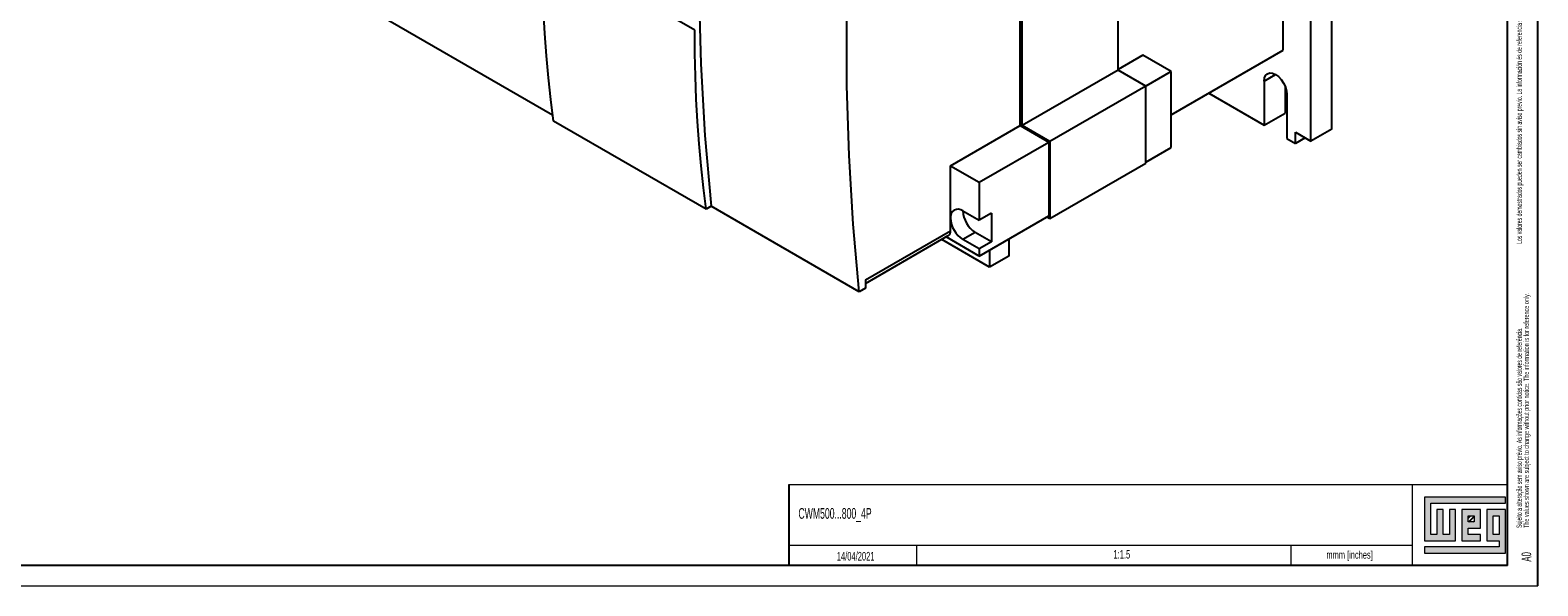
# Model space of a CAD drawing. Header units: millimetres. Extents: x 0 to 1784, y 0 to 1262.
# Tile 4 of 8: x 1225 to 1784, y 0 to 206. Entities that reach past the tile are written whole.
import ezdxf

# ---------------------------------------------------------------- set-up
doc = ezdxf.new("R2010")
doc.units = ezdxf.units.MM
doc.header["$LTSCALE"] = 1.5
doc.layers.add('FORMATO', color=7, linetype='Continuous')
doc.layers.add('LEGENDA', color=7, linetype='Continuous')
doc.styles.add('SLDTEXTSTYLE1', font='TXT', dxfattribs={"width": 0.605})
doc.styles.add('SLDTEXTSTYLE2', font='TXT', dxfattribs={"width": 0.569583})

# ---------------------------------------------------------------- blocks, each defined once
blk = doc.blocks.new('SW_NOTE_0')
at = {"color": 0, "linetype": 'Continuous', "lineweight": 0, "attachment_point": 1, "rotation": 90}
for s, insert, char_height, style in [('Sujeito a alteração sem aviso prévio. As informações contidas são valores de referência.                                                           Los valores demostrados pueden ser cambiados sin aviso previo. La información és de referencia solamente.', (-2.56, 0), 1.98438, 'SLDTEXTSTYLE2'), ('The values shown are subject to change without prior notice. The information is for reference only.', (0.09, 0), 1.9844, 'SLDTEXTSTYLE1')]:
    blk.add_mtext(s, dxfattribs=dict(at, insert=insert, char_height=char_height, style=style))

msp = doc.modelspace()

# ---------------------------------------------------------------- hatches: boundary and pattern name
at = {"linetype": 'Continuous'}
msp.add_hatch(color=7, dxfattribs=at).paths.add_polyline_path([(1741.49, 32.9), (1741.49, 16.73), (1753.04, 16.73), (1753.04, 28.28), (1750.73, 28.28), (1750.73, 19.04), (1748.42, 19.04), (1748.42, 28.28), (1746.11, 28.28), (1746.11, 19.04), (1743.8, 19.04), (1743.8, 30.59), (1771.52, 30.59), (1771.52, 32.9)], flags=0)
h = msp.add_hatch(color=7, dxfattribs=at)
h.paths.add_polyline_path([(1741.49, 12.1), (1771.52, 12.1), (1771.52, 28.28), (1764.59, 28.28), (1764.59, 16.73), (1769.2, 16.73), (1769.2, 14.42), (1741.49, 14.42)], flags=0)
h.paths.add_polyline_path([(1766.89, 25.97), (1769.2, 25.97), (1769.2, 19.04), (1766.89, 19.04)], flags=0)
h = msp.add_hatch(color=7, dxfattribs=at)
h.paths.add_polyline_path([(1762.28, 19.04), (1757.66, 19.04), (1757.66, 21.35), (1762.28, 21.35), (1762.28, 28.28), (1755.35, 28.28), (1755.35, 16.73), (1762.28, 16.73)], flags=0)
h.paths.add_polyline_path([(1759.96, 23.66), (1757.66, 23.66), (1757.66, 25.97), (1759.96, 25.97)], flags=0)
h = msp.add_hatch(dxfattribs=at)
h.set_pattern_fill('ANSI31', color=8, scale=0.375, style=0)
h.paths.add_polyline_path([(1759.96, 23.66), (1757.66, 23.66), (1757.66, 25.97), (1759.96, 25.97)], flags=0)

# ---------------------------------------------------------------- linework, layer by layer
at = {"color": 7, "linetype": 'Continuous', "lineweight": 25}
for p, q in [((1707.19, 169.23), (1707.19, 414.19)), ((1699.41, 164.74), (1699.41, 409.7)), ((1591.72, 170.55), (1591.72, 291.8)), ((1592.43, 170.55), (1592.43, 292.21)), ((1689.16, 198.42), (1689.16, 253.95)), ((1309.34, 237.55), (1418.53, 174.52)), ((1471.16, 205.86), (1414.59, 238.52)), ((1627.99, 191.08), (1627.99, 238.43)), ((1637.19, 196.59), (1627.99, 191.28)), ((1647.62, 190.57), (1637.19, 196.59)), ((1647.62, 174.44), (1689.16, 198.42)), ((1627.99, 191.08), (1592.43, 170.55)), ((1638.25, 185.16), (1627.99, 191.08)), ((1647.62, 190.57), (1638.25, 185.16)), ((1647.62, 162.4), (1647.62, 190.57)), ((1638.25, 185.16), (1602.68, 164.63)), ((1638.25, 156.58), (1638.25, 185.16)), ((1682.09, 186.99), (1682.09, 170.66)), ((1689.87, 185.21), (1689.87, 175.15)), ((1661.58, 182.5), (1682.09, 170.66)), ((1690.57, 182.09), (1690.57, 165.76)), ((1682.09, 170.66), (1689.87, 175.15)), ((1475.4, 139.52), (1418.83, 172.17)), ((1565.91, 155.65), (1591.72, 170.55)), ((1591.72, 170.55), (1602.33, 164.42)), ((1602.68, 164.63), (1592.43, 170.55)), ((1693.75, 168.01), (1699.41, 164.74)), ((1693.75, 163.92), (1693.75, 168.01)), ((1707.19, 169.23), (1699.41, 164.74)), ((1576.52, 149.52), (1602.33, 164.42)), ((1602.33, 164.42), (1602.33, 137.07)), ((1602.68, 164.63), (1602.68, 136.05)), ((1638.25, 156.99), (1647.62, 162.4)), ((1690.57, 165.76), (1693.75, 163.92)), ((1697.29, 165.97), (1693.75, 163.92)), ((1602.68, 136.05), (1638.25, 156.58)), ((1565.91, 136.25), (1565.91, 155.65)), ((1565.91, 155.65), (1576.52, 149.52)), ((1576.52, 149.52), (1576.52, 135.44)), ((1477.27, 140.6), (1475.4, 139.52)), ((1532.07, 108.96), (1477.27, 140.6)), ((1565.91, 131.56), (1565.91, 136.25)), ((1570.51, 138.91), (1576.52, 135.44)), ((1581.11, 138.09), (1576.52, 135.44)), ((1576.52, 122.17), (1602.33, 137.07)), ((1581.11, 138.09), (1581.11, 127.48)), ((1601.62, 136.66), (1602.68, 136.05)), ((1534.44, 113.39), (1565.91, 131.56)), ((1534.44, 112.04), (1565.08, 129.73)), ((1576.52, 122.17), (1564.25, 129.25)), ((1575.1, 130.95), (1570.51, 128.29)), ((1581.11, 127.48), (1575.1, 130.95)), ((1587.48, 128.5), (1587.48, 122.16)), ((1580.41, 118.08), (1562.66, 128.33)), ((1576.52, 124.82), (1570.51, 128.29)), ((1581.11, 127.48), (1576.52, 124.82)), ((1576.52, 124.82), (1576.52, 122.17)), ((1580.41, 124.41), (1580.41, 118.08)), ((1587.48, 122.16), (1580.41, 118.08)), ((1534.44, 113.39), (1534.44, 110.33)), ((1534.44, 110.33), (1532.07, 108.96))]:
    msp.add_line(p, q, dxfattribs=at)
at = {"color": 1, "linetype": 'Continuous', "lineweight": 25}
msp.add_line((1682.09, 186.99), (1686.33, 189.44), dxfattribs=at)
at = {"color": 7, "linetype": 'Continuous', "lineweight": 18}
for p, q in [((1771.52, 32.9), (1741.49, 32.9)), ((1741.49, 32.9), (1741.49, 16.73)), ((1743.8, 30.59), (1771.52, 30.59)), ((1743.8, 19.04), (1743.8, 30.59)), ((1748.42, 28.28), (1746.11, 28.28)), ((1746.11, 28.28), (1746.11, 19.04)), ((1748.42, 19.04), (1748.42, 28.28)), ((1753.04, 28.28), (1750.73, 28.28)), ((1750.73, 28.28), (1750.73, 19.04)), ((1753.04, 16.73), (1753.04, 28.28)), ((1762.28, 28.28), (1755.35, 28.28)), ((1755.35, 28.28), (1755.35, 16.73)), ((1762.28, 21.35), (1762.28, 28.28)), ((1771.52, 28.28), (1764.59, 28.28)), ((1764.59, 28.28), (1764.59, 16.73)), ((1771.52, 30.59), (1771.52, 32.9)), ((1771.52, 12.1), (1771.52, 28.28)), ((1757.66, 25.97), (1759.96, 25.97)), ((1757.66, 23.66), (1757.66, 25.97)), ((1759.96, 23.66), (1757.66, 23.66)), ((1759.96, 25.97), (1759.96, 23.66)), ((1766.89, 19.04), (1766.89, 25.97)), ((1766.89, 25.97), (1769.2, 25.97)), ((1769.2, 25.97), (1769.2, 19.04)), ((1746.11, 19.04), (1743.8, 19.04)), ((1750.73, 19.04), (1748.42, 19.04)), ((1757.66, 21.35), (1762.28, 21.35)), ((1757.66, 19.04), (1757.66, 21.35)), ((1762.28, 19.04), (1757.66, 19.04)), ((1762.28, 16.73), (1762.28, 19.04)), ((1769.2, 19.04), (1766.89, 19.04)), ((1553.29, 15.03), (1553.29, 7.5)), ((1692, 15.04), (1692, 7.5)), ((1741.49, 16.73), (1753.04, 16.73)), ((1741.49, 14.42), (1741.49, 12.1)), ((1769.2, 14.42), (1741.49, 14.42)), ((1741.49, 12.1), (1771.52, 12.1)), ((1755.35, 16.73), (1762.28, 16.73)), ((1764.59, 16.73), (1769.2, 16.73)), ((1769.2, 16.73), (1769.2, 14.42))]:
    msp.add_line(p, q, dxfattribs=at)
at = {"color": 7, "linetype": 'Continuous', "lineweight": 25, "flags": 128}
for points in [[(1477.27, 328.4), (1475.04, 300.81), (1473.54, 273.64), (1472.76, 246.89), (1472.71, 220.56), (1473.44, 193.44), (1474.96, 166.79), (1477.27, 140.6)], [(1532.07, 108.96), (1529.85, 133.95), (1528.34, 159.37), (1527.56, 185.2), (1527.51, 211.47), (1528.24, 239.43), (1529.76, 267.87), (1532.07, 296.77)], [(1418.83, 172.17), (1417.84, 180.15), (1416.98, 188.23), (1416.25, 196.39), (1415.65, 204.65), (1415.19, 212.99), (1414.85, 221.42), (1414.66, 229.93), (1414.59, 238.52)], [(1475.4, 139.52), (1474.41, 147.5), (1473.55, 155.57), (1472.82, 163.74), (1472.22, 171.99), (1471.75, 180.34), (1471.42, 188.76), (1471.22, 197.27), (1471.16, 205.86)], [(1682.09, 186.99), (1682.23, 188.17), (1682.66, 189.11), (1683.33, 189.74), (1684.21, 190.01), (1685.23, 189.91), (1686.33, 189.44), (1687.43, 188.64), (1688.45, 187.56), (1689.33, 186.27), (1690, 184.87), (1690.43, 183.44), (1690.57, 182.09)]]:
    msp.add_lwpolyline(points, dxfattribs=at)
at = {"color": 7, "linetype": 'Continuous', "lineweight": 25}
for centre, radius, start, end in [((1568.71, 136.71), 2.84, 50.7967, 189.214), ((1575.89, 136.71), 9.99, 182.6055, 237.3945), ((1580.35, 139.28), 9.85, 182.1908, 237.8038), ((1563.95, 131.34), 1.97, 305.0133, 6.2988)]:
    msp.add_arc(centre, radius, start, end, dxfattribs=at)
at = {"layer": 'FORMATO'}
for p, q in [((1783.5, 0), (1783.5, 1261.5)), ((1772.29, 7.5), (1772.29, 1246.5)), ((1506, 37.5), (1506, 7.5)), ((1772.29, 7.5), (33.79, 7.5))]:
    msp.add_line(p, q, dxfattribs=at)
at = {"layer": 'FORMATO', "lineweight": 18}
for p, q in [((1506, 37.5), (1772.29, 37.5)), ((1737, 37.5), (1737, 7.5)), ((1506, 15.03), (1553.29, 15.03)), ((1553.29, 15.03), (1737, 15.04)), ((0, 0), (1783.5, 0))]:
    msp.add_line(p, q, dxfattribs=at)

# ---------------------------------------------------------------- block references
at = {"color": 7, "linetype": 'Continuous', "lineweight": 0}
msp.add_blockref('SW_NOTE_0', (1778.17, 21.46), dxfattribs=at)

# ---------------------------------------------------------------- texts
at = {"layer": 'FORMATO', "insert": (1705.17, 12.93), "char_height": 2.85, "attachment_point": 1, "style": 'SLDTEXTSTYLE1'}
msp.add_mtext('mmm [inches]', dxfattribs=at)
at = {"layer": 'LEGENDA', "style": 'SLDTEXTSTYLE1'}
for s, insert, char_height, attachment_point in [('CWM500...800_4P', (1509.58, 28.82), 3.9688, 1), ('14/04/2021', (1530.78, 12.56), 3.175, 2), ('1:1.5', (1629.38, 13.28), 3.175, 2)]:
    msp.add_mtext(s, dxfattribs=dict(at, insert=insert, char_height=char_height, attachment_point=attachment_point))
at = {"layer": 'LEGENDA', "insert": (1777.47, 8.96), "char_height": 3.572, "attachment_point": 1, "rotation": 90, "style": 'SLDTEXTSTYLE1'}
msp.add_mtext('A0', dxfattribs=at)

doc.saveas('drawing.dxf')
